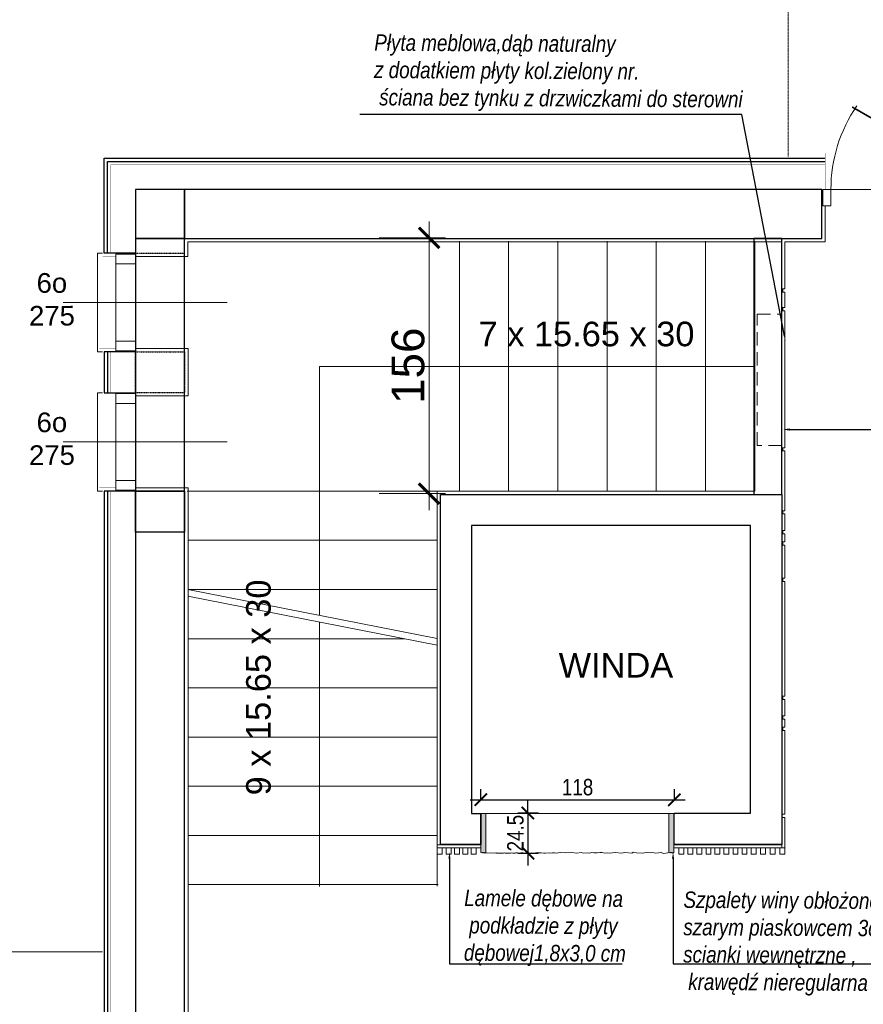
# Model space of a CAD drawing. Header units: millimetres. Extents: x -9038497 to 54128, y -10570064 to 59476.
# Tile 21 of 135: x 30436 to 30950, y 21859 to 22460. Entities that reach past the tile are written whole.
import ezdxf
from ezdxf import colors
from ezdxf.entities.mleader import LeaderData, LeaderLine
from ezdxf.math import Vec2, Vec3

# ---------------------------------------------------------------- set-up
doc = ezdxf.new("R2010")
doc.units = ezdxf.units.MM
doc.header["$LTSCALE"] = 0.8
doc.header["$PDMODE"] = 2
for name, pattern in [('Dash', [0.435, 0.3175, -0.1175]), ('DASHDOT', [1, 0.5, -0.25, 0, -0.25]), ('DASHED', [19.05, 12.7, -6.35])]:
    doc.linetypes.add(name, pattern=pattern)
for name, color, linetype, lineweight in [('0 proj_symbole elektryczne', 150, 'Continuous', 25), ('0 proj_widok widok widok', 7, 'Continuous', 0), ('ocieplenie', 214, 'Continuous', 13), ('OPIS', 122, 'Continuous', 18), ('SCIANY', 1, 'Continuous', 30), ('tynk', 252, 'Continuous', 5)]:
    doc.layers.add(name, color=color, linetype=linetype, lineweight=lineweight)
for name, color, linetype in [('DIM', 7, 'Continuous'), ('SCHODY', 2, 'Continuous'), ('STOLARKA', 4, 'Continuous')]:
    doc.layers.add(name, color=color, linetype=linetype)
doc.styles.add('Arial Narrow 20', font='arial.ttf', dxfattribs={"height": 20})
doc.styles.add('ARIAL_CE', font='arial.ttf', dxfattribs={"height": 15})
doc.styles.add('ARIAL_WYM50', font='arial.ttf', dxfattribs={"height": 15})
doc.styles.get("Standard").update_dxf_attribs({"font": 'g12f13.shx', "width": 0.8, "height": 10})
doc.styles.add('WYMIAR-50', font='ARIALN.TTF', dxfattribs={"height": 10})
doc.dimstyles.new('1do100 ok', dxfattribs={"dimscale": 0.5, "dimtxt": 12, "dimasz": 25, "dimexe": 20, "dimexo": 0, "dimgap": 5, "dimtad": 1, "dimdec": 0, "dimzin": 9, "dimtxsty": 'Arial Narrow 20', "dimblk": 'ARCHTICK', "dimcen": 3, "dimdle": 20, "dimclrd": 256, "dimclre": 256, "dimclrt": 256, "dimadec": 0, "dimazin": 2, "dimtfac": 1, "dimtdec": 0, "dimtix": 1, "dimtmove": 2, "dimatfit": 3, "dimldrblk": 'NONE', "dimfxl": 75, "dimfxlon": 1, "dimtvp": 1, "dimtolj": 1, "dimtzin": 0, "dimlwd": 5, "dimlwe": 5, "dimarcsym": 0})
doc.dimstyles.new('SKALA-50', dxfattribs={"dimscale": 5, "dimtxt": 10, "dimasz": 1.5, "dimexe": 1.3, "dimexo": 1.3, "dimgap": 0.5, "dimtad": 1, "dimdec": 1, "dimrnd": 0.5, "dimdsep": 46, "dimtxsty": 'WYMIAR-50', "dimblk": 'ARCHTICK', "dimcen": 1.5, "dimdle": 1.3, "dimadec": 0, "dimazin": 0, "dimtfac": 1, "dimtdec": 1, "dimtix": 1, "dimtmove": 2, "dimatfit": 3, "dimfxl": 2, "dimfxlon": 1, "dimtolj": 1, "dimarcsym": 0})

# ---------------------------------------------------------------- blocks, each defined once
blk = doc.blocks.new('G$C09C456D5')
at = {"layer": 'STOLARKA', "color": 252, "linetype": 'Continuous', "lineweight": 0}
for p, q in [((55, 100), (55, 0)), ((5, 50), (105, 50))]:
    blk.add_line(p, q, dxfattribs=at)
at = {"layer": 'STOLARKA', "color": 252, "linetype": 'Continuous', "lineweight": 0, "const_width": 1}
blk.add_lwpolyline([(105, 50), (17.96, 100.26)], dxfattribs=at)
at = {"layer": 'STOLARKA', "color": 252, "linetype": 'Continuous', "lineweight": 0}
for points in [[(5, 40), (5, 50), (0, 50), (0, 40)], [(105, 40), (105, 50), (110, 50), (110, 40)]]:
    blk.add_lwpolyline(points, close=True, dxfattribs=at)
blk.add_arc((95, 50), 90, 145.46198, 180, dxfattribs=at)
blk = doc.blocks.new('_ArchTick')
at = {"color": 0, "linetype": 'ByBlock', "const_width": 0.15}
blk.add_lwpolyline([(-0.5, -0.5), (0.5, 0.5)], dxfattribs=at)
blk = doc.blocks.new('*D2542')
at = {"layer": 'Defpoints', "color": 0, "lineweight": 0, "ltscale": 40, "transparency": 16777216}
for p in [(30654.82, 22326.51), (30685.26, 22326.51), (30654.82, 22170.51)]:
    blk.add_point(p, dxfattribs=at)
at = {"layer": 'DIM', "lineweight": 5, "ltscale": 40, "transparency": 16777216}
for p, q in [((30685.26, 22160.51), (30685.26, 22336.51)), ((30654.82, 22326.51), (30695.26, 22326.51)), ((30654.82, 22170.51), (30695.26, 22170.51))]:
    blk.add_line(p, q, dxfattribs=at)
at = {"layer": 'DIM', "lineweight": 5, "ltscale": 40, "transparency": 16777216, "xscale": 12.5, "yscale": 12.5, "zscale": 12.5}
for p, rotation in [((30685.26, 22326.51), 90), ((30685.26, 22170.51), 270)]:
    blk.add_blockref('_ArchTick', p, dxfattribs=dict(at, rotation=rotation))
at = {"layer": 'DIM', "lineweight": 0, "ltscale": 40, "transparency": 16777216, "insert": (30672.54, 22248.51), "char_height": 20, "attachment_point": 5, "rotation": 90, "style": 'Arial Narrow 20'}
blk.add_mtext('\\A1;156', dxfattribs=at)
blk = doc.blocks.new('_None')
blk = doc.blocks.new('G$C3C6114F1')
at = {"layer": 'STOLARKA', "color": 5, "lineweight": 0}
blk.add_line((0, 30), (100, 30), dxfattribs=at)
blk.add_lwpolyline([(24, 0), (21, 0), (21, 60), (24, 60)], dxfattribs=at)
for points in [[(44, 59.5), (44, 53.5), (32, 53.5), (32, 59.5)], [(44, 53.5), (44, 6.5), (32, 6.5), (32, 53.5)], [(44, 0.5), (44, 6.5), (32, 6.5), (32, 0.5)]]:
    blk.add_lwpolyline(points, close=True, dxfattribs=at)
blk = doc.blocks.new('*D2473')
at = {"layer": '0 proj_widok widok widok', "color": 0, "lineweight": -2, "transparency": 16777216}
for p, q in [((30745.56, 21975.76), (30745.56, 21983.26)), ((30739.37, 21975.76), (30752.06, 21975.76)), ((30745.56, 21975.76), (30745.56, 21951.22)), ((30739.37, 21951.22), (30752.06, 21951.22)), ((30745.56, 21951.22), (30745.56, 21943.72))]:
    blk.add_line(p, q, dxfattribs=at)
at = {"layer": 'Defpoints', "color": 0, "lineweight": 0, "transparency": 16777216}
for p in [(30732.87, 21975.76), (30732.87, 21951.22), (30745.56, 21951.22)]:
    blk.add_point(p, dxfattribs=at)
at = {"layer": '0 proj_widok widok widok', "color": 0, "lineweight": -2, "transparency": 16777216, "xscale": 7.5, "yscale": 7.5, "zscale": 7.5}
for p, rotation in [((30745.56, 21975.76), 270), ((30745.56, 21951.22), 90)]:
    blk.add_blockref('_ArchTick', p, dxfattribs=dict(at, rotation=rotation))
at = {"layer": '0 proj_widok widok widok', "color": 0, "lineweight": 0, "transparency": 16777216, "insert": (30737.95, 21963.49), "char_height": 10, "attachment_point": 5, "rotation": 90, "style": 'WYMIAR-50'}
blk.add_mtext('\\A1;24.5', dxfattribs=at)
blk = doc.blocks.new('*D2474')
at = {"layer": '0 proj_widok widok widok', "color": 0, "lineweight": -2, "transparency": 16777216}
for p, q in [((30716.86, 21983.71), (30716.86, 21990.36)), ((30834.81, 21983.71), (30834.81, 21990.36)), ((30710.36, 21983.86), (30841.31, 21983.86))]:
    blk.add_line(p, q, dxfattribs=at)
at = {"layer": 'Defpoints', "color": 0, "lineweight": 0, "transparency": 16777216}
for p in [(30834.81, 21983.86), (30716.86, 21977.21), (30834.81, 21977.21)]:
    blk.add_point(p, dxfattribs=at)
at = {"layer": '0 proj_widok widok widok', "color": 0, "lineweight": -2, "transparency": 16777216, "xscale": 7.5, "yscale": 7.5, "zscale": 7.5, "rotation": 180}
blk.add_blockref('_ArchTick', (30716.86, 21983.86), dxfattribs=at)
at = {"layer": '0 proj_widok widok widok', "color": 0, "lineweight": -2, "transparency": 16777216, "xscale": 7.5, "yscale": 7.5, "zscale": 7.5}
blk.add_blockref('_ArchTick', (30834.81, 21983.86), dxfattribs=at)
at = {"layer": '0 proj_widok widok widok', "color": 0, "lineweight": 0, "transparency": 16777216, "insert": (30775.83, 21991.47), "char_height": 10, "attachment_point": 5, "style": 'WYMIAR-50'}
blk.add_mtext('\\A1;118', dxfattribs=at)

msp = doc.modelspace()

# ---------------------------------------------------------------- hatches: boundary and pattern name
at = {"layer": '0 proj_widok widok widok', "lineweight": 0, "true_color": 0x939598, "transparency": 33554687}
h = msp.add_hatch(color=252, dxfattribs=at)
h.dxf.hatch_style = 1
h.paths.add_polyline_path([(30719.92, 21975.55), (30718.75, 21975.55), (30716.92, 21975.55), (30716.92, 21954.61), (30716.92, 21951.61), (30717.39, 21951.54), (30717.9, 21951.62), (30718.02, 21951.5), (30718.21, 21951.56), (30718.47, 21951.59), (30718.68, 21951.51), (30718.91, 21951.58), (30719.1, 21951.54), (30719.34, 21951.51), (30719.54, 21951.34), (30719.83, 21951.52), (30719.92, 21951.62)])
h = msp.add_hatch(color=252, dxfattribs=at)
h.dxf.hatch_style = 1
h.paths.add_polyline_path([(30834.55, 21975.55), (30833.37, 21975.55), (30831.55, 21975.55), (30831.55, 21954.61), (30831.55, 21951.61), (30832.02, 21951.54), (30832.53, 21951.62), (30832.65, 21951.5), (30832.84, 21951.56), (30833.1, 21951.59), (30833.31, 21951.51), (30833.54, 21951.58), (30833.72, 21951.54), (30833.97, 21951.51), (30834.16, 21951.34), (30834.46, 21951.52), (30834.55, 21951.62)])

# ---------------------------------------------------------------- linework, layer by layer
at = {"linetype": 'DASHDOT', "lineweight": 0}
msp.add_lwpolyline([(30904.25, 22376.06), (30904.25, 22476.06), (31056.25, 22476.06), (31056.25, 22376.06)], dxfattribs=at)
at = {"lineweight": 0, "ltscale": 40}
msp.add_lwpolyline([(30328.25, 21832.11), (30328.25, 21891.06), (30486.27, 21891.06)], dxfattribs=at)
at = {"layer": '0 proj_widok widok widok', "lineweight": 0}
for p, q in [((30900.32, 21954.62), (30900.32, 22324.02)), ((30902.12, 22295.34), (30902.12, 22324.02)), ((30902.12, 22295.34), (30900.29, 22295.34)), ((30900.99, 22293.34), (30900.99, 22295.34)), ((30902.12, 22293.34), (30900.29, 22293.34)), ((30902.12, 22283.99), (30902.12, 22293.34)), ((30902.12, 22283.99), (30900.29, 22283.99)), ((30900.99, 22282), (30900.99, 22284)), ((30902.12, 22281.99), (30900.29, 22281.99)), ((30902.12, 22198.52), (30902.12, 22281.99)), ((30902.12, 22198.52), (30900.29, 22198.52)), ((30900.99, 22196.52), (30900.99, 22198.52)), ((30902.12, 22196.52), (30900.29, 22196.52)), ((30902.12, 22160.11), (30902.12, 22196.52)), ((30902.12, 22160.11), (30900.29, 22160.11)), ((30902.12, 22158.11), (30900.29, 22158.11)), ((30900.99, 22158.1), (30900.99, 22160.1)), ((30902.12, 22148.09), (30902.12, 22158.11)), ((30902.12, 22148.09), (30900.29, 22148.09)), ((30902.12, 22146.09), (30900.29, 22146.09)), ((30900.99, 22146.1), (30900.99, 22148.1)), ((30902.12, 22141.05), (30902.12, 22146.09)), ((30902.12, 22141.05), (30900.29, 22141.05)), ((30902.12, 22139.05), (30900.29, 22139.05)), ((30900.99, 22139.05), (30900.99, 22141.05)), ((30902.12, 22119), (30902.12, 22139.05)), ((30902.12, 22119), (30900.29, 22119)), ((30902.12, 22117), (30900.29, 22117)), ((30900.99, 22117), (30900.99, 22119.01)), ((30902.12, 22047.03), (30902.12, 22117)), ((30902.12, 22047.03), (30900.29, 22047.03)), ((30902.12, 22045.03), (30900.29, 22045.03)), ((30900.99, 22045.03), (30900.99, 22047.03)), ((30902.12, 22035.05), (30902.12, 22045.03)), ((30902.12, 22035.05), (30900.29, 22035.05)), ((30902.12, 22033.05), (30900.29, 22033.05)), ((30900.99, 22033.07), (30900.99, 22035.06)), ((30902.12, 22028.04), (30902.12, 22033.05)), ((30902.12, 22028.04), (30900.29, 22028.04)), ((30902.12, 22026.04), (30900.29, 22026.04)), ((30900.99, 22026.03), (30900.99, 22028.02)), ((30902.12, 21974.97), (30902.12, 22026.04)), ((30716.69, 21975.55), (30716.69, 21956.42)), ((30716.92, 21975.55), (30716.92, 21954.61)), ((30719.92, 21975.55), (30716.92, 21975.55)), ((30719.92, 21951.61), (30719.92, 21975.55)), ((30831.55, 21975.55), (30831.55, 21954.61)), ((30834.55, 21975.55), (30831.55, 21975.55)), ((30834.55, 21951.61), (30834.55, 21975.55)), ((30902.12, 21974.97), (30900.29, 21974.97)), ((30902.12, 21972.97), (30900.29, 21972.97)), ((30902.11, 21972.97), (30902.11, 21956.4)), ((30902.12, 21972.95), (30902.12, 21972.97)), ((30690.27, 21956.42), (30716.94, 21956.42)), ((30690.27, 21956.42), (30690.27, 21954.6)), ((30690.27, 21954.6), (30716.94, 21954.6)), ((30690.27, 21954.59), (30690.27, 21950.59)), ((30693.27, 21950.59), (30693.27, 21954.61)), ((30695.7, 21954.59), (30695.7, 21950.59)), ((30698.7, 21950.59), (30698.7, 21954.61)), ((30700.88, 21954.59), (30700.88, 21950.59)), ((30703.88, 21950.59), (30703.88, 21954.61)), ((30705.88, 21954.59), (30705.88, 21950.59)), ((30708.88, 21950.59), (30708.88, 21954.61)), ((30710.9, 21954.59), (30710.9, 21950.59)), ((30713.9, 21950.59), (30713.9, 21954.61)), ((30716.92, 21954.61), (30716.92, 21951.61)), ((30831.55, 21954.61), (30831.55, 21951.61)), ((30834.64, 21956.42), (30900.32, 21956.42)), ((30834.64, 21954.6), (30902.13, 21954.6)), ((30837.61, 21954.59), (30837.61, 21950.59)), ((30840.61, 21950.59), (30840.61, 21954.61)), ((30843.09, 21954.59), (30843.09, 21950.59)), ((30846.09, 21950.59), (30846.09, 21954.61)), ((30848.6, 21954.59), (30848.6, 21950.59)), ((30851.6, 21950.59), (30851.6, 21954.61)), ((30854.11, 21954.59), (30854.11, 21950.59)), ((30857.11, 21950.59), (30857.11, 21954.61)), ((30859.58, 21954.59), (30859.58, 21950.59)), ((30862.58, 21950.59), (30862.58, 21954.61)), ((30865.06, 21954.59), (30865.06, 21950.59)), ((30868.06, 21950.59), (30868.06, 21954.61)), ((30870.57, 21954.59), (30870.57, 21950.59)), ((30873.57, 21950.59), (30873.57, 21954.61)), ((30876.08, 21954.59), (30876.08, 21950.59)), ((30879.08, 21950.59), (30879.08, 21954.61)), ((30881.68, 21954.59), (30881.68, 21950.59)), ((30884.68, 21950.59), (30884.68, 21954.61)), ((30887.3, 21954.59), (30887.3, 21950.59)), ((30890.3, 21950.59), (30890.3, 21954.61)), ((30893.24, 21954.59), (30893.24, 21950.59)), ((30896.24, 21950.59), (30896.24, 21954.61)), ((30899.13, 21954.59), (30899.13, 21950.59)), ((30902.11, 21956.42), (30902.12, 21956.42)), ((30902.12, 21956.42), (30902.12, 21954.6)), ((30902.13, 21950.59), (30902.13, 21954.61)), ((30690.27, 21950.59), (30693.27, 21950.59)), ((30695.7, 21950.59), (30698.7, 21950.59)), ((30700.88, 21950.59), (30703.88, 21950.59)), ((30705.88, 21950.59), (30708.88, 21950.59)), ((30710.9, 21950.59), (30713.9, 21950.59)), ((30716.9, 21951.62), (30717.39, 21951.54)), ((30717.39, 21951.54), (30717.9, 21951.62)), ((30717.9, 21951.62), (30718.02, 21951.5)), ((30718.02, 21951.5), (30718.21, 21951.56)), ((30718.21, 21951.56), (30718.47, 21951.59)), ((30718.47, 21951.59), (30718.68, 21951.51)), ((30718.68, 21951.51), (30718.91, 21951.58)), ((30718.91, 21951.58), (30719.1, 21951.54)), ((30719.1, 21951.54), (30719.34, 21951.51)), ((30719.34, 21951.51), (30719.54, 21951.34)), ((30719.54, 21951.34), (30719.83, 21951.52)), ((30719.83, 21951.52), (30719.93, 21951.63)), ((30719.93, 21951.63), (30720.78, 21951.23)), ((30720.78, 21951.23), (30722.8, 21951.39)), ((30722.8, 21951.39), (30724, 21951.32)), ((30723.99, 21951.32), (30724.87, 21951.43)), ((30724.87, 21951.43), (30725.56, 21951.3)), ((30725.56, 21951.3), (30726.49, 21951.37)), ((30726.49, 21951.37), (30726.68, 21951.24)), ((30726.68, 21951.24), (30727.79, 21951.35)), ((30727.79, 21951.35), (30729.34, 21951.23)), ((30729.34, 21951.23), (30730.56, 21951.33)), ((30730.56, 21951.33), (30731.34, 21951.39)), ((30731.34, 21951.39), (30731.58, 21951.27)), ((30731.58, 21951.27), (30731.96, 21951.3)), ((30731.96, 21951.3), (30732.2, 21951.35)), ((30732.2, 21951.35), (30733.23, 21951.29)), ((30733.23, 21951.29), (30733.98, 21951.29)), ((30733.98, 21951.29), (30734.98, 21951.29)), ((30734.98, 21951.29), (30735.34, 21951.4)), ((30735.34, 21951.4), (30736.31, 21951.3)), ((30736.31, 21951.3), (30737.2, 21951.26)), ((30737.2, 21951.26), (30737.68, 21951.36)), ((30737.68, 21951.36), (30738.09, 21951.43)), ((30738.09, 21951.43), (30739.23, 21951.43)), ((30739.22, 21951.43), (30740.42, 21951.26)), ((30740.42, 21951.25), (30741.32, 21951.37)), ((30741.32, 21951.37), (30741.85, 21951.39)), ((30741.85, 21951.39), (30742.59, 21951.37)), ((30742.59, 21951.37), (30743.21, 21951.3)), ((30743.21, 21951.3), (30743.6, 21951.29)), ((30743.6, 21951.29), (30744.11, 21951.4)), ((30744.11, 21951.4), (30745.27, 21951.26)), ((30745.27, 21951.26), (30746.2, 21951.41)), ((30746.2, 21951.41), (30746.79, 21951.25)), ((30746.79, 21951.25), (30747.51, 21951.4)), ((30747.51, 21951.4), (30748.15, 21951.35)), ((30748.15, 21951.35), (30748.69, 21951.22)), ((30748.69, 21951.22), (30749.63, 21951.31)), ((30749.63, 21951.31), (30750.26, 21951.41)), ((30750.26, 21951.41), (30751.16, 21951.58)), ((30751.16, 21951.58), (30752.38, 21951.37)), ((30752.38, 21951.37), (30753.01, 21951.55)), ((30753.01, 21951.55), (30753.52, 21951.5)), ((30753.52, 21951.5), (30755.15, 21951.34)), ((30755.15, 21951.34), (30756.12, 21951.19)), ((30756.12, 21951.19), (30758.49, 21951.52)), ((30758.49, 21951.52), (30759.49, 21951.28)), ((30759.49, 21951.28), (30760.47, 21951.45)), ((30760.47, 21951.45), (30761.81, 21951.4)), ((30761.81, 21951.4), (30762.72, 21951.19)), ((30762.72, 21951.19), (30765.25, 21951.57)), ((30765.25, 21951.57), (30768.69, 21951.4)), ((30768.69, 21951.4), (30772.28, 21951.67)), ((30772.28, 21951.67), (30775.46, 21951.28)), ((30775.46, 21951.28), (30777.99, 21951.6)), ((30777.99, 21951.6), (30779.52, 21951.36)), ((30779.52, 21951.36), (30781.64, 21951.55)), ((30781.64, 21951.55), (30783.02, 21951.33)), ((30783.02, 21951.33), (30784.35, 21951.6)), ((30784.35, 21951.6), (30785.8, 21951.43)), ((30785.8, 21951.43), (30787.78, 21951.4)), ((30787.78, 21951.4), (30789.37, 21951.74)), ((30789.37, 21951.74), (30790.72, 21951.62)), ((30790.72, 21951.62), (30792.17, 21951.33)), ((30792.17, 21951.33), (30793.81, 21951.48)), ((30793.81, 21951.48), (30795.57, 21951.21)), ((30795.57, 21951.21), (30797.05, 21951.52)), ((30797.05, 21951.52), (30798.81, 21951.6)), ((30798.81, 21951.6), (30802.52, 21951.3)), ((30802.52, 21951.3), (30804.56, 21951.73)), ((30804.56, 21951.73), (30808.95, 21951.24)), ((30808.95, 21951.24), (30809.81, 21951.79)), ((30809.81, 21951.79), (30811.79, 21951.42)), ((30811.79, 21951.42), (30815.49, 21951.18)), ((30815.49, 21951.18), (30817.9, 21951.61)), ((30817.9, 21951.61), (30820, 21951.55)), ((30820, 21951.55), (30821.24, 21951.61)), ((30821.24, 21951.61), (30823.59, 21951.24)), ((30823.59, 21951.24), (30826.74, 21951.73)), ((30826.74, 21951.73), (30828.1, 21950.99)), ((30828.1, 21950.99), (30830.84, 21951.5)), ((30830.84, 21951.5), (30831.54, 21951.62)), ((30831.53, 21951.62), (30832.02, 21951.54)), ((30832.02, 21951.54), (30832.53, 21951.62)), ((30832.53, 21951.62), (30832.65, 21951.5)), ((30832.65, 21951.5), (30832.84, 21951.56)), ((30832.84, 21951.56), (30833.1, 21951.59)), ((30833.1, 21951.59), (30833.31, 21951.51)), ((30833.31, 21951.51), (30833.54, 21951.58)), ((30833.54, 21951.58), (30833.72, 21951.54)), ((30833.72, 21951.54), (30833.97, 21951.51)), ((30833.97, 21951.51), (30834.16, 21951.34)), ((30834.16, 21951.34), (30834.46, 21951.52)), ((30834.46, 21951.52), (30834.56, 21951.63)), ((30837.61, 21950.59), (30840.61, 21950.59)), ((30843.09, 21950.59), (30846.09, 21950.59)), ((30848.6, 21950.59), (30851.6, 21950.59)), ((30854.11, 21950.59), (30857.11, 21950.59)), ((30859.58, 21950.59), (30862.58, 21950.59)), ((30865.06, 21950.59), (30868.06, 21950.59)), ((30870.57, 21950.59), (30873.57, 21950.59)), ((30876.08, 21950.59), (30879.08, 21950.59)), ((30881.68, 21950.59), (30884.68, 21950.59)), ((30887.3, 21950.59), (30890.3, 21950.59)), ((30893.24, 21950.59), (30896.24, 21950.59)), ((30899.13, 21950.59), (30902.13, 21950.59))]:
    msp.add_line(p, q, dxfattribs=at)
at = {"layer": '0 proj_widok widok widok', "linetype": 'DASHED', "lineweight": 0, "ltscale": 0.8}
msp.add_lwpolyline([(30885.25, 22199.97), (30885.25, 22279.97), (30900.25, 22279.97), (30900.25, 22199.97)], close=True, dxfattribs=at)
at = {"layer": 'ocieplenie', "lineweight": 0, "ltscale": 40}
for points, const_width in [([(30506.25, 22315.06), (30484.27, 22315.06), (30484.27, 22378.06), (30926.75, 22378.06)], 0.1), ([(30506.25, 22315.02), (30484.27, 22315.02), (30484.27, 22378.02), (30926.75, 22378.02)], 0.1), ([(30926.75, 22356.06), (30926.75, 22378.06)], 0.1), ([(30494.25, 22259.06), (30484.25, 22259.06), (30484.25, 22230.06), (30494.25, 22230.06)], 0.1), ([(30506.25, 22172.06), (30491.27, 22172.06), (30491.27, 21736.06), (30484.27, 21736.06)], 0.3)]:
    msp.add_lwpolyline(points, dxfattribs=dict(at, const_width=const_width))
at = {"layer": 'ocieplenie', "lineweight": -3, "ltscale": 40}
for points in [[(30506.25, 22317.06), (30487.27, 22317.06), (30487.27, 22375.06), (30926.75, 22375.06)], [(30506.22, 22317.06), (30489.24, 22317.06), (30489.27, 22373.06), (30926.75, 22373.06)], [(30506.25, 22257.06), (30487.25, 22257.06), (30487.25, 22232.06), (30506.25, 22232.06)], [(30506.25, 22257.06), (30489.25, 22257.06), (30489.25, 22232.06), (30506.51, 22232.06)], [(30506.25, 22172.06), (30487.27, 22172.06), (30487.27, 21740.06), (30484.27, 21740.06)], [(30494.25, 22172.06), (30489.27, 22172.06), (30489.27, 21738.06), (30484.27, 21738.06)]]:
    msp.add_lwpolyline(points, dxfattribs=at)
at = {"layer": 'ocieplenie', "lineweight": 0, "ltscale": 40}
for points in [[(30506.25, 22317.06, 0.2, 0.2, 0), (30491.27, 22317.06, 0.2, 0.2, 0), (30491.27, 22371.06, 0.2, 0.2, 0), (30926.75, 22371.06, 0, 0, 0)], [(30506.25, 22257.06, 0.2, 0.2, 0), (30491.25, 22257.06, 0.2, 0.2, 0), (30491.25, 22232.06, 0.2, 0.2, 0), (30506.25, 22232.06, 0.2, 0.2, 0)]]:
    msp.add_lwpolyline(points, format="xyseb", dxfattribs=at)
at = {"layer": 'ocieplenie', "lineweight": 0, "const_width": 0.2}
for points in [[(30494.25, 22315.06), (30486.27, 22315.06)], [(30486.27, 22174.06), (30494.25, 22174.06)]]:
    msp.add_lwpolyline(points, dxfattribs=at)
at = {"layer": 'ocieplenie', "lineweight": 0}
msp.add_lwpolyline([(30494.25, 22174.06, 0.2, 0.2, 0), (30484.27, 22174.06, 0.2, 0.2, 0), (30484.27, 21743.06, 0.2, 0.2, 0), (30484.27, 21743.06, 0.2, 0.2, 0), (30484.27, 21721.06, 0.2, 0.2, 0)], format="xyseb", dxfattribs=at)
at = {"layer": 'SCHODY', "linetype": 'Dash', "lineweight": 0}
for p, q in [((30703.78, 22172.06), (30703.78, 22324.56)), ((30733.78, 22172.06), (30733.78, 22324.56)), ((30763.78, 22172.06), (30763.78, 22324.56)), ((30793.78, 22172.06), (30793.78, 22324.56)), ((30823.78, 22172.06), (30823.78, 22324.56)), ((30853.78, 22172.06), (30853.78, 22324.56)), ((30883.78, 22172.06), (30883.78, 22324.56)), ((30618.48, 22172.06), (30618.48, 22248.06)), ((30618.48, 22248.06), (30882.86, 22248.06)), ((30690.25, 22172.06), (30537.75, 22172.06)), ((30690.78, 22172.06), (30538.28, 22172.06)), ((30618.48, 22096.28), (30618.48, 22172.06)), ((30690.25, 22142.06), (30538.28, 22142.06)), ((30690.25, 22112.06), (30538.28, 22112.06))]:
    msp.add_line(p, q, dxfattribs=at)
at = {"layer": 'SCHODY', "lineweight": 0, "ltscale": 40}
for p, q in [((30690.25, 22082.17), (30538.28, 22112.06)), ((30690.25, 22078.09), (30538.28, 22107.98)), ((30670.39, 22082.06), (30538.28, 22082.06)), ((30690.25, 22052.06), (30538.28, 22052.06)), ((30690.25, 22022.06), (30538.28, 22022.06)), ((30690.25, 21992.06), (30538.28, 21992.06)), ((30690.25, 21962.06), (30538.28, 21962.06)), ((30690.25, 21954.59), (30690.25, 21931.06)), ((30690.78, 21932.06), (30538.28, 21932.06))]:
    msp.add_line(p, q, dxfattribs=at)
for points in [[(30618.48, 21931.02), (30618.48, 22091.94)], [(30618.48, 21961.02), (30618.48, 22091.94)]]:
    msp.add_lwpolyline(points, dxfattribs=at)
at = {"layer": 'SCIANY', "ltscale": 40}
for p, q in [((30536.25, 22356.06), (30506.25, 22356.06)), ((30506.25, 22356.06), (30506.25, 22326.06)), ((30536.25, 22326.06), (30536.25, 22356.06)), ((30924.75, 22356.06), (30536.25, 22356.06)), ((30536.25, 22356.06), (30536.25, 22326.06)), ((30924.75, 22326.06), (30924.75, 22356.06)), ((30506.25, 22326.06), (30536.25, 22326.06)), ((30536.25, 22326.06), (30506.25, 22326.06)), ((30506.25, 22326.06), (30506.25, 22172.06)), ((30536.25, 22326.06), (30924.75, 22326.06)), ((30536.25, 22172.06), (30536.25, 22326.06)), ((30900.25, 22326.06), (30883.25, 22326.06)), ((30883.25, 22326.06), (30883.25, 22170.05)), ((30900.25, 22170.05), (30900.25, 22326.06)), ((30536.25, 22172.06), (30506.25, 22172.06)), ((30506.25, 22172.06), (30506.25, 21816.06)), ((30506.25, 22147.06), (30506.25, 22172.06)), ((30506.25, 22172.06), (30536.25, 22172.06)), ((30506.25, 22172.06), (30536.25, 22172.06)), ((30536.25, 21816.06), (30536.25, 22172.06)), ((30536.25, 22172.06), (30536.25, 22147.06)), ((30692.25, 21956.59), (30692.25, 22170.06)), ((30692.25, 22170.06), (30900.25, 22170.06)), ((30883.25, 22170.05), (30900.25, 22170.05)), ((30900.25, 22170.06), (30900.25, 21956.59)), ((30881.25, 22151.06), (30711.25, 22151.06)), ((30711.25, 22151.06), (30711.25, 21975.55)), ((30881.25, 21975.59), (30881.25, 22151.06)), ((30536.25, 22147.06), (30506.25, 22147.06)), ((30711.25, 21975.55), (30716.75, 21975.55)), ((30716.75, 21975.59), (30716.75, 21956.59)), ((30834.75, 21956.59), (30834.75, 21975.59)), ((30834.75, 21975.59), (30881.25, 21975.59)), ((30716.75, 21956.59), (30692.25, 21956.59)), ((30900.25, 21956.59), (30834.75, 21956.59))]:
    msp.add_line(p, q, dxfattribs=at)
at = {"layer": 'SCIANY', "linetype": 'DASHDOT', "ltscale": 0.5}
for p, q in [((30506.25, 22317.06), (30536.25, 22317.06)), ((30506.25, 22232.06), (30506.25, 22257.06)), ((30506.25, 22257.06), (30536.25, 22257.06)), ((30536.25, 22257.06), (30536.25, 22232.06)), ((30536.25, 22232.06), (30506.25, 22232.06))]:
    msp.add_line(p, q, dxfattribs=at)
at = {"layer": 'tynk', "lineweight": 0, "ltscale": 40}
for p, q in [((30926.75, 22346.14), (30926.75, 22324.06)), ((30900.21, 22324.03), (30538.16, 22324.03)), ((30926.75, 22324.06), (30902.25, 22324.06)), ((30506.25, 22174.06), (30538.41, 22174.06)), ((30538.41, 22174.06), (30538.41, 21619.06)), ((30690.23, 22172.04), (30883.13, 22172.04)), ((30690.25, 21954.59), (30690.25, 22172.2)), ((30718.75, 21975.55), (30832.75, 21975.55)), ((30716.93, 21954.6), (30690.28, 21954.6))]:
    msp.add_line(p, q, dxfattribs=at)
for points in [[(30538.16, 22324.03), (30538.16, 22315.06), (30506.25, 22315.06)], [(30506.25, 22259.06), (30538.46, 22259.06), (30538.46, 22230.06), (30506.25, 22230.06)], [(30883.25, 22172.06), (30883.78, 22172.06)]]:
    msp.add_lwpolyline(points, dxfattribs=at)

# ---------------------------------------------------------------- block references
at = {"lineweight": 0, "ltscale": 40}
msp.add_blockref('G$C09C456D5', (30925.25, 22306.06), dxfattribs=at)
at = {"color": 1, "lineweight": 0, "ltscale": 40}
for p in [(30462.25, 22257.06), (30462.25, 22172.06)]:
    msp.add_blockref('G$C3C6114F1', p, dxfattribs=at)

# ---------------------------------------------------------------- texts
at = {"layer": '0 proj_symbole elektryczne', "char_height": 10, "attachment_point": 1, "rotation": 359.66597, "style": 'WYMIAR-50'}
for s, insert in [('{\\fArial Narrow|b0|i1|c238|p34;Płyta meblowa,dąb naturalny\\Pz dodatkiem płyty kol.zielony nr.\\P ściana bez tynku z drzwiczkami do sterowni}', (30651.92, 22450.64)), ('{\\fArial Narrow|b0|i1|c238|p34;Lamele dębowe na\\P podkładzie z płyty \\Pdębowej1,8x3,0 cm}', (30706.76, 21929.02)), ('{\\fArial Narrow|b0|i1|c238|p34;Szpalety winy obłożone \\Pszarym piaskowcem 3cm, polerowane \\Pscianki wewnętrzne ,\\P krawędź nieregularna}', (30840.43, 21927.9))]:
    msp.add_mtext_dynamic_manual_height_columns(s, width=403.8287, gutter_width=50, heights=[0], dxfattribs=dict(at, insert=insert))
at = {"layer": 'OPIS', "char_height": 12, "width": 1777.5174, "attachment_point": 5, "rotation": 0.15445, "style": 'ARIAL_CE'}
for insert in [(30415.37, 22288.82), (30415.37, 22203.82)]:
    msp.add_mtext('\\pi-120,l200.00024,t200.00024;6o\\P275', dxfattribs=dict(at, insert=insert))
at = {"layer": 'SCIANY', "color": 251, "ltscale": 40, "char_height": 15, "width": 193.6449, "attachment_point": 1, "style": 'ARIAL_WYM50'}
for s, insert in [('\\A1;{\\C0;7 x 15.65 x 30}', (30715.43, 22275.38)), ('\\A1;{\\C0;WINDA}', (30764.28, 22073.36))]:
    msp.add_mtext(s, dxfattribs=dict(at, insert=insert))
at = {"layer": 'SCIANY', "color": 251, "ltscale": 40, "insert": (30573.74, 21986.52), "char_height": 15, "width": 191.1449, "attachment_point": 1, "rotation": 90, "style": 'ARIAL_WYM50'}
msp.add_mtext('\\A1;{\\C0;9 x 15.65 x 30}', dxfattribs=at)

# ---------------------------------------------------------------- dimensions: what is measured, and where the dimension line sits
at = {"layer": '0 proj_widok widok widok', "lineweight": 0}
dim = msp.add_linear_dim(base=(30834.8108, 21983.8639), p1=(30716.8589, 21977.2105), p2=(30834.8108, 21977.2105), dimstyle='SKALA-50', dxfattribs=at)
dim.commit()
dim.dimension.update_dxf_attribs({"geometry": '*D2474', "text_midpoint": (30775.8349, 21991.4696)})
dim = msp.add_linear_dim(base=(30745.56, 21951.22), p1=(30732.87, 21975.76), p2=(30732.87, 21951.22), angle=90, dimstyle='SKALA-50', dxfattribs=at)
dim.commit()
dim.dimension.update_dxf_attribs({"geometry": '*D2473', "text_midpoint": (30737.95, 21963.49)})
at = {"layer": 'DIM', "lineweight": 0, "ltscale": 40}
dim = msp.add_linear_dim(base=(30685.26, 22326.51), p1=(30654.82, 22170.51), p2=(30654.82, 22326.51), angle=90, dimstyle='1do100 ok', dxfattribs=at)
dim.commit()
dim.dimension.update_dxf_attribs({"geometry": '*D2542', "text_midpoint": (30672.54, 22248.51)})

# ---------------------------------------------------------------- leaders
at = {"layer": '0 proj_widok widok widok', "lineweight": 0}
ml = msp.add_multileader_mtext('Standard', dxfattribs=at)
ml.set_content('', color=256)
ml.set_leader_properties()
ml.build(insert=Vec2(0, 0))
ml.multileader.update_dxf_attribs({"text_right_attachment_type": 6, "dogleg_length": 0.36})
ctx = ml.context
ctx.base_point, ctx.plane_origin = Vec3(30641.11, 22403.81), Vec3(30902.58, 22263.77)
ctx.right_attachment, ctx.text_align_type = 6, 2
notes = []
notes.append((ctx, [(0, (1, 1, 0), (30875.87, 22401.81), (-1, 0), 230.76, [(0, [(30902.58, 22263.77)], 0, [])])]))
ctx.mtext.insert, ctx.mtext.alignment, ctx.mtext.flow_direction = Vec3(30643.11, 22405.81), 3, 5
ml = msp.add_multileader_mtext('Standard', dxfattribs=at)
ml.set_content('', color=256)
ml.set_leader_properties()
ml.build(insert=Vec2(0, 0))
ml.multileader.update_dxf_attribs({"text_right_attachment_type": 6, "dogleg_length": 0.36})
ctx = ml.context
ctx.base_point, ctx.plane_origin = Vec3(31015.07, 22209.66), Vec3(30901.19, 22209.66)
ctx.right_attachment = 6
notes.append((ctx, [(0, (1, 1, 0), (31014.71, 22209.66), (1, 0), 0.36, [(0, [(30901.19, 22209.66)], 0, [])])]))
ctx.mtext.insert, ctx.mtext.flow_direction = Vec3(31017.07, 22211.66), 5
ml = msp.add_multileader_mtext('Standard', dxfattribs=at)
ml.set_content('', color=256)
ml.set_leader_properties()
ml.build(insert=Vec2(0, 0))
ml.multileader.update_dxf_attribs({"text_right_attachment_type": 6, "dogleg_length": 0.36})
ctx = ml.context
ctx.base_point, ctx.plane_origin = Vec3(31015.07, 22209.58), Vec3(30901.19, 22209.58)
ctx.right_attachment = 6
notes.append((ctx, [(0, (1, 1, 0), (31014.71, 22209.58), (1, 0), 0.36, [(0, [(30901.19, 22209.58)], 0, [])])]))
ctx.mtext.insert, ctx.mtext.flow_direction = Vec3(31017.07, 22211.58), 5
ml = msp.add_multileader_mtext('Standard', dxfattribs=at)
ml.set_content('', color=256)
ml.set_leader_properties()
ml.build(insert=Vec2(0, 0))
ml.multileader.update_dxf_attribs({"text_right_attachment_type": 6, "dogleg_length": 0.36})
ctx = ml.context
ctx.base_point, ctx.plane_origin = Vec3(30803.02, 21883.72), Vec3(30697.7, 21951.86)
ctx.right_attachment = 6
notes.append((ctx, [(0, (1, 1, 0), (30697.7, 21883.72), (1, 0), 105.32, [(0, [(30697.7, 21951.86)], 0, [])])]))
ctx.mtext.insert, ctx.mtext.flow_direction = Vec3(30805.02, 21885.72), 5
ml = msp.add_multileader_mtext('Standard', dxfattribs=at)
ml.set_content('', color=256)
ml.set_leader_properties()
ml.build(insert=Vec2(0, 0))
ml.multileader.update_dxf_attribs({"text_right_attachment_type": 6, "dogleg_length": 0.36})
ctx = ml.context
ctx.base_point, ctx.plane_origin = Vec3(31012.31, 21883.72), Vec3(30834.02, 21951.86)
ctx.right_attachment = 6
notes.append((ctx, [(0, (1, 1, 0), (30834.02, 21883.72), (1, 0), 178.3, [(0, [(30834.02, 21951.86)], 0, [])])]))
ctx.mtext.insert, ctx.mtext.flow_direction = Vec3(31014.31, 21885.72), 5
for ctx, leaders in notes:
    for number, flags, end, landing, length, lines in leaders:
        leader = LeaderData()
        leader.index, (leader.has_last_leader_line, leader.has_dogleg_vector, leader.attachment_direction) = number, flags
        leader.last_leader_point, leader.dogleg_vector, leader.dogleg_length = Vec3(end), Vec3(landing), length
        for number, points, colour, breaks in lines:
            line = LeaderLine()
            line.index, line.vertices, line.color, line.breaks = number, Vec3.list(points), colors.encode_raw_color(colour), breaks
            leader.lines.append(line)
        ctx.leaders.append(leader)

doc.saveas('drawing.dxf')
